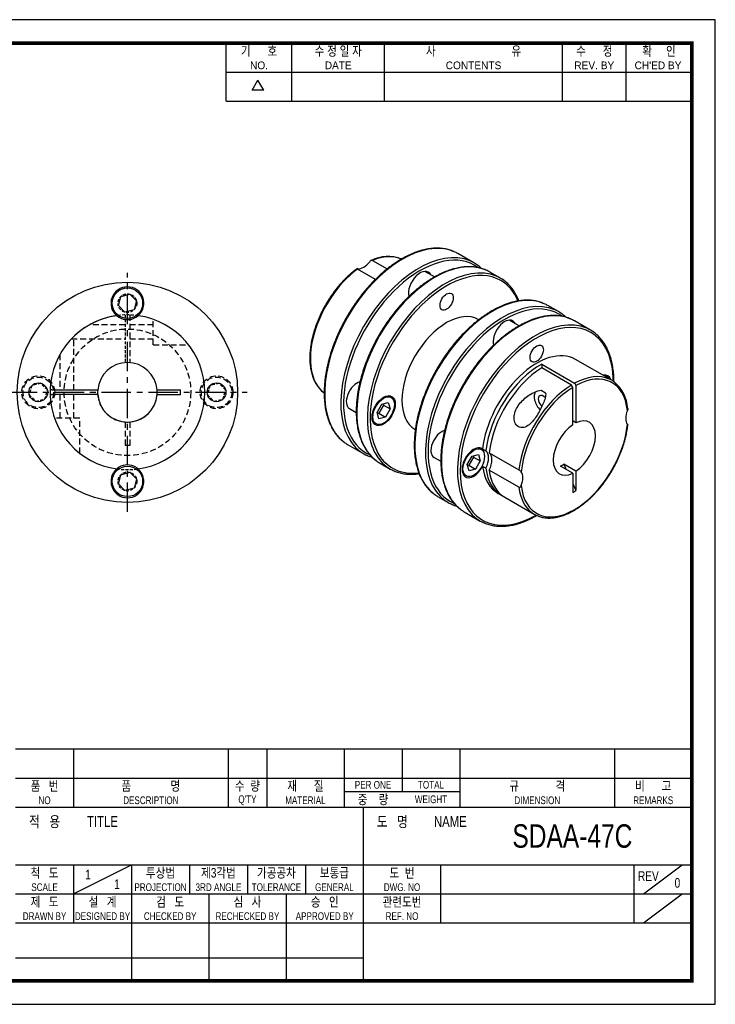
# Model space of a CAD drawing. Header units: millimetres. Extents: x 0 to 297, y 0 to 210.
# Tile 2 of 2: x 149 to 297, y 0 to 210. Entities that reach past the tile are written whole.
import ezdxf
from ezdxf.enums import TextEntityAlignment as Align

# ---------------------------------------------------------------- set-up
doc = ezdxf.new("R2010")
doc.units = ezdxf.units.MM
doc.header["$LTSCALE"] = 5
for name, pattern in [('CENTER', [2, 1.25, -0.25, 0.25, -0.25]), ('DASHED', [0.75, 0.5, -0.25]), ('HIDDEN', [0.375, 0.25, -0.125]), ('HIDDEN2', [0.1875, 0.125, -0.0625])]:
    doc.linetypes.add(name, pattern=pattern)
doc.layers.get('0').update_dxf_attribs({"linetype": 'CONTINUOUS'})
for name, color, linetype in [('BM', 2, 'CONTINUOUS'), ('CT', 1, 'CENTER'), ('D', 7, 'CONTINUOUS'), ('HD', 4, 'DASHED'), ('SDAA-47C_01', 7, 'CONTINUOUS')]:
    doc.layers.add(name, color=color, linetype=linetype)
doc.styles.get("Standard").update_dxf_attribs({"font": 'Gulim.ttf', "width": 0.8, "height": 3})

msp = doc.modelspace()

# ---------------------------------------------------------------- linework, layer by layer
for p, q in [((192.71392, 192.64074), (192.71392, 205)), ((206.72109, 192.64074), (206.72109, 205)), ((226.49591, 192.64074), (226.49591, 205)), ((264.39765, 192.64074), (264.39765, 205)), ((277.99284, 192.64074), (277.99284, 205)), ((192.71392, 198.82037), (291.58802, 198.82037)), ((198.25647, 194.97648), (199.49239, 197.11716)), ((200.72832, 194.97648), (199.49239, 197.11716)), ((200.72832, 194.97648), (198.25647, 194.97648)), ((192.71392, 192.64074), (291.58802, 192.64074)), ((292, 54.43705), (147.8086, 54.43705)), ((160.16787, 54.43705), (160.16787, 42.07779)), ((193.1259, 54.43705), (193.1259, 42.07779)), ((201.36541, 54.43705), (201.36541, 42.07779)), ((217.84443, 54.43705), (217.84443, 42.07779)), ((230.20369, 54.43705), (230.20369, 45.37359)), ((242.56295, 54.43705), (242.56295, 42.07779)), ((275.52098, 54.43705), (275.52098, 42.07779)), ((147.8086, 48.25742), (292, 48.25742)), ((217.84443, 45.37359), (242.56295, 45.37359)), ((147.8086, 42.07779), (292, 42.07779)), ((221.96418, 5), (221.96418, 42.07779)), ((147.8086, 29.71852), (292, 29.71852)), ((160.16787, 23.53889), (172.52713, 29.71852)), ((160.16787, 29.71852), (160.16787, 17.35926)), ((172.52713, 29.71852), (172.52713, 5)), ((184.88639, 29.71852), (184.88639, 23.53889)), ((197.24565, 29.71852), (197.24565, 23.53889)), ((209.60492, 29.71852), (209.60492, 23.53889)), ((238.4432, 29.71852), (238.4432, 17.35926)), ((279.64074, 29.71852), (279.64074, 17.35926)), ((281.70061, 23.53889), (289.94012, 29.71852)), ((147.8086, 23.53889), (221.96418, 23.53889)), ((189.00615, 23.53889), (189.00615, 5)), ((205.48516, 23.53889), (205.48516, 5)), ((221.96418, 23.53889), (292, 23.53889)), ((281.70061, 17.35926), (289.94012, 23.53889)), ((147.8086, 17.35926), (292, 17.35926)), ((147.8086, 9.87984), (221.96418, 9.87984))]:
    msp.add_line(p, q)
msp.add_lwpolyline([(297, 210), (0, 210), (0, 0), (297, 0)], close=True)
msp.add_lwpolyline([(292, 205, 0.8, 0.8, 0), (5, 205, 0.8, 0.8, 0), (5, 5, 0.8, 0.8, 0), (292, 5, 0.8, 0.8, 0)], format="xyseb", close=True)
at = {"layer": 'BM', "linetype": 'Continuous'}
for p, q in [((245.52915, 158.13968), (242.08789, 160.12649)), ((223.93423, 158.67464), (227.05913, 156.87048)), ((224.52693, 154.61381), (220.7138, 156.81532)), ((237.12732, 155.12123), (235.03747, 156.3278)), ((251.186, 154.8737), (248.92326, 156.18009)), ((170.23921, 150.94331), (172.17106, 151.46095)), ((172.17106, 151.46095), (173.58527, 150.04674)), ((169.72157, 149.01146), (170.23921, 150.94331)), ((173.58527, 150.04674), (173.06764, 148.11489)), ((171.13578, 147.59725), (169.72157, 149.01146)), ((173.06764, 148.11489), (171.13578, 147.59725)), ((263.56037, 147.72935), (261.29763, 149.03575)), ((246.55178, 146.00226), (246.46884, 146.05014)), ((255.15854, 144.7109), (253.06869, 145.91747)), ((270.39574, 143.78295), (266.95448, 145.76976)), ((259.98924, 136.52994), (267.01317, 132.47467)), ((259.98924, 136.52994), (259.98924, 135.71344)), ((274.90961, 133.09396), (267.17858, 137.55747)), ((266.30606, 132.06642), (259.98924, 135.71344)), ((273.98861, 133.83935), (273.33909, 134.21435)), ((155.56119, 131.0291), (165.32314, 131.0291)), ((177.98371, 131.0291), (182.99947, 131.0291)), ((182.99947, 130.0291), (182.99947, 131.0291)), ((259.8377, 130.95415), (260.8031, 130.39677)), ((266.5889, 123.60577), (266.5889, 131.57637)), ((267.29601, 131.98462), (267.29601, 124.01402)), ((165.32314, 130.0291), (155.56119, 130.0291)), ((177.98371, 130.0291), (182.99947, 130.0291)), ((225.91779, 127.96811), (227.28382, 128.33413)), ((227.90882, 129.41666), (227.2593, 129.79166)), ((227.28382, 128.33413), (227.64984, 126.96811)), ((219.00196, 127.05349), (220.442, 126.22208)), ((224.91779, 126.23606), (225.91779, 127.96811)), ((225.28382, 124.87003), (224.91779, 126.23606)), ((225.23563, 126.05255), (224.98496, 125.98539)), ((226.23563, 127.7846), (225.23563, 126.05255)), ((225.23563, 126.05255), (226.64984, 125.23606)), ((226.16846, 128.03527), (226.23563, 127.7846)), ((226.23563, 127.7846), (227.64984, 126.96811)), ((227.64984, 126.96811), (226.64984, 125.23606)), ((224.0093, 124.1625), (224.65882, 123.7875)), ((226.64984, 125.23606), (225.28382, 124.87003)), ((267.29601, 124.01402), (266.5889, 124.42227)), ((232.96884, 122.66746), (233.05136, 122.61981)), ((218.58789, 119.4233), (222.02915, 117.43649)), ((247.11855, 118.32592), (246.46903, 118.70092)), ((247.37297, 118.45574), (248.08007, 118.04749)), ((248.78718, 117.63924), (255.104, 113.99222)), ((237.03318, 116.64315), (238.47322, 115.81175)), ((244.12752, 115.14531), (245.12752, 116.87736)), ((245.44536, 116.69386), (244.44536, 114.96181)), ((245.12752, 116.87736), (246.49355, 117.24339)), ((245.37819, 116.94453), (245.44536, 116.69386)), ((245.44536, 116.69386), (246.85958, 115.87736)), ((246.85958, 115.87736), (245.85958, 114.14531)), ((246.49355, 117.24339), (246.85958, 115.87736)), ((170.23921, 112.94331), (172.17106, 113.46095)), ((172.17106, 113.46095), (173.58527, 112.04674)), ((225.42326, 115.4769), (227.686, 114.1705)), ((244.49355, 113.77929), (244.12752, 115.14531)), ((244.44536, 114.96181), (244.19469, 114.89464)), ((244.44536, 114.96181), (245.85958, 114.14531)), ((245.85958, 114.14531), (244.49355, 113.77929)), ((248.08007, 114.32885), (247.37297, 114.7371)), ((255.104, 110.27359), (248.78718, 113.9206)), ((266.5889, 113.26846), (263.98595, 114.77128)), ((264.69305, 115.17953), (265.21201, 114.06341)), ((267.29601, 113.67671), (264.69305, 115.17953)), ((267.29601, 113.67671), (267.29601, 109.58135)), ((169.72157, 111.01146), (170.23921, 112.94331)), ((173.58527, 112.04674), (173.06764, 110.11489)), ((243.21903, 113.07175), (243.86855, 112.69675)), ((266.5889, 113.26846), (266.5889, 109.1731)), ((171.13578, 109.59725), (169.72157, 111.01146)), ((173.06764, 110.11489), (171.13578, 109.59725)), ((266.5889, 111.10213), (267.29601, 109.58135)), ((266.5889, 109.1731), (267.29601, 109.58135)), ((237.79763, 108.33255), (240.06037, 107.02616)), ((250.67858, 108.97864), (251.38569, 108.57039)), ((252.09279, 108.16214), (258.40961, 104.51512)), ((243.45448, 105.06657), (246.89574, 103.07976))]:
    msp.add_line(p, q, dxfattribs=at)
for centre, radius in [((171.65342, 130.5291), 23.5), ((171.65342, 149.5291), 3.25), ((152.65342, 130.5291), 2), ((152.65342, 130.5291), 2), ((190.65342, 130.5291), 2), ((190.65342, 130.5291), 2), ((171.65342, 111.5291), 3.25)]:
    msp.add_circle(centre, radius, dxfattribs=at)
for centre, radius, start, end in [((227.19167, 151.55309), 7.93703, 69.1300789, 116.3000933), ((171.65342, 149.5291), 3.5, 310.5888007, 229.4111993), ((171.65342, 130.5291), 16.5, 97.9327985, 178.2634984), ((171.65342, 149.5291), 3.5, 229.4111993, 239.0307519), ((171.65342, 149.5291), 3.5, 239.0307519, 300.9692481), ((171.65342, 130.5291), 16.5, 277.9327985, 82.0672015), ((266.6716, 131.95088), 0.62532, 3.0931183, 56.8913089), ((270.41937, 126.59625), 7.93675, 3.6966697, 50.9027948), ((171.65342, 130.5291), 6.35, 355.4838464, 4.5161536), ((265.96449, 131.54263), 0.62532, 3.0931182, 56.891309), ((171.65342, 130.5291), 16.5, 181.7365016, 262.0672015), ((171.65342, 130.5291), 6.35, 184.5161536, 355.4838464), ((171.65342, 111.5291), 3.5, 130.5888007, 49.4111993), ((171.65342, 111.5291), 3.5, 120.9692481, 130.5888007), ((171.65342, 111.5291), 3.5, 59.0307519, 120.9692481), ((171.65342, 111.5291), 3.5, 49.4111993, 59.0307519), ((254.22944, 112.33561), 1.87329, 41.6364203, 62.1694587)]:
    msp.add_arc(centre, radius, start, end, dxfattribs=at)
at = {"layer": 'BM', "linetype": 'HIDDEN2'}
for centre, radius, start, end in [((171.65342, 149.5291), 3.5, 229.4111993, 239.0307519), ((171.65342, 149.5291), 3.5, 300.9692481, 310.5888007), ((171.65342, 130.5291), 6.35, 175.4838464, 315), ((171.65342, 130.5291), 6.35, 315, 4.5161536), ((171.65342, 111.5291), 3.5, 120.9692481, 130.5888007), ((171.65342, 111.5291), 3.5, 49.4111993, 59.0307519)]:
    msp.add_arc(centre, radius, start, end, dxfattribs=at)
at = {"layer": 'BM', "linetype": 'ByBlock'}
msp.add_arc((171.65342, 130.5291), 6.35, 4.5161536, 175.4838464, dxfattribs=at)
at = {"layer": 'BM', "linetype": 'Continuous'}
for centre, major_axis, ratio, start_param, end_param in [((230.33789, 139.77489), (-11.75, -20.3516), 0.577350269, 3.204367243, 6.218195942), ((233.77915, 137.78809), (11.75, 20.3516), 0.577350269, 0.066856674, 3.07853147), ((234.06199, 137.62479), (-11.55, -20.00519), 0.577350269, 3.076191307, 6.283185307), ((222.32402, 144.40171), (-8.25, -14.28942), 0.577350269, 3.203697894, 3.788537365), ((230.33789, 139.77489), (-11.75, -20.3516), 0.577350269, 3.141592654, 3.204367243), ((237.17326, 135.82849), (11.75, 20.3516), 0.577350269, 0.06277459, 3.076603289), ((222.04117, 160.07844), (-1.75, -3.03109), 0.577350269, 0.244882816, 1.32591351), ((239.436, 134.5221), (-11.75, -20.3516), 0.577350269, 3.208449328, 6.220124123), ((233.77915, 137.78809), (11.75, 20.3516), 0.577350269, 0, 0.066856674), ((233.77915, 137.78809), (11.75, 20.3516), 0.577350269, 6.221365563, 6.283185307), ((222.32402, 144.40171), (8.25, 14.28942), 0.577350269, 0.923851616, 3.078783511), ((239.71884, 134.3588), (11.55, 20.00519), 0.577350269, 0, 3.554108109), ((234.06199, 153.13822), (-1.75, -3.03109), 0.577350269, 2.761341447, 5.776576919), ((237.17326, 135.82849), (11.75, 20.3516), 0.577350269, 0, 0.06277459), ((239.436, 134.5221), (-11.75, -20.3516), 0.577350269, 3.07977291, 3.208449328), ((239.71884, 134.3588), (11.55, 20.00519), 0.577350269, 5.870604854, 6.283185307), ((249.54763, 128.68415), (11.75, 20.3516), 0.577350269, 0.062917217, 3.07473322), ((251.81037, 127.37775), (-11.75, -20.3516), 0.577350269, 3.206679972, 6.221365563), ((252.09321, 127.21445), (11.55, 20.00519), 0.577350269, 0, 3.207309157), ((249.54763, 128.68415), (11.75, 20.3516), 0.577350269, 0, 0.062917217), ((239.71884, 134.3588), (-6.75, -11.69134), 0.577350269, 3.141592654, 6.283185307), ((255.20448, 125.41816), (11.75, 20.3516), 0.577350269, 0.06277459, 3.076603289), ((258.64574, 123.43135), (-11.75, -20.3516), 0.577350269, 3.208449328, 6.220124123), ((251.81037, 127.37775), (-11.75, -20.3516), 0.577350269, 3.07853147, 3.206679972), ((252.09321, 127.21445), (11.55, 20.00519), 0.577350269, 6.217981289, 6.283185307), ((258.92858, 123.26805), (11.55, 20.00519), 0.577350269, 0, 3.917759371), ((252.09321, 142.72789), (1.75, 3.03109), 0.577350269, 0, 2.634984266), ((252.09321, 142.72789), (1.75, 3.03109), 0.577350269, 5.9029341, 6.283185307), ((255.20448, 125.41816), (11.75, 20.3516), 0.577350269, 0, 0.06277459), ((258.64574, 123.43135), (-11.75, -20.3516), 0.577350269, 3.07977291, 3.208449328), ((258.92858, 123.26805), (11.55, 20.00519), 0.577350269, 5.507018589, 6.283185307), ((258.92858, 123.26805), (-8.25, -14.28942), 0.577350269, 3.141592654, 5.359333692), ((259.63569, 122.85981), (8.25, 14.28942), 0.577350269, 0.755090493, 2.217741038), ((260.34279, 122.45156), (8.25, 14.28942), 0.577350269, 0.815705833, 2.217741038), ((266.94246, 118.64124), (-8.05, -13.94301), 0.577350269, 2.468293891, 3.895929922), ((220.62696, 129.86807), (-1.625, -2.81458), 0.577350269, 3.651842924, 6.283185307), ((266.65961, 118.80454), (-8.25, -14.28942), 0.577350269, 3.204676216, 3.896683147), ((272.36361, 131.02477), (1.75, 3.03109), 0.577350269, 5.779285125, 6.78708549), ((272.36361, 131.02477), (1.625, 2.81458), 0.577350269, 0, 0.339059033), ((272.36361, 131.02477), (1.625, 2.81458), 0.577350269, 5.944126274, 6.283185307), ((266.65961, 118.80454), (-8.25, -14.28942), 0.577350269, 3.079946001, 3.204676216), ((266.65961, 118.80454), (-8.25, -14.28942), 0.577350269, 3.957298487, 5.359333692), ((266.94246, 118.64124), (8.05, 13.94301), 0.577350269, 0.816459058, 2.244095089), ((260.3204, 128.50037), (1.375, -2.38157), 0.577350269, 3.354561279, 5.154652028), ((260.3204, 128.50037), (-0.75, 1.29904), 0.577350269, 0, 2.075280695), ((260.3204, 128.50037), (-0.75, 1.29904), 0.577350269, 5.105016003, 6.283185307), ((280.37748, 126.39796), (-1.75, -3.03109), 0.577350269, 4.957271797, 6.038302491), ((266.94246, 118.64124), (-3.175, -5.49926), 0.577350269, 0.864219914, 3.848169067), ((238.65818, 119.45774), (-1.625, -2.81458), 0.577350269, 3.651979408, 6.283185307), ((266.94246, 118.64124), (8.05, 13.94301), 0.577350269, 2.468293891, 5.385687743), ((266.94246, 118.64124), (3.175, 5.49926), 0.577350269, 0.864219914, 3.848169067), ((230.33789, 139.77489), (-11.75, -20.3516), 0.577350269, 6.218195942, 6.283185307), ((233.77915, 137.78809), (11.75, 20.3516), 0.577350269, 3.07853147, 3.206679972), ((234.06199, 137.62479), (-11.55, -20.00519), 0.577350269, 0, 0.066107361), ((245.49355, 115.51134), (-1.75, -3.03109), 0.577350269, 3.064602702, 7.930971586), ((246.20066, 115.10309), (1.75, 3.03109), 0.577350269, 4.789378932, 6.206195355), ((246.90776, 114.69484), (1.75, 3.03109), 0.577350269, 4.789378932, 6.206195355), ((237.17326, 135.82849), (11.75, 20.3516), 0.577350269, 3.076603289, 3.141592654), ((239.436, 134.5221), (-11.75, -20.3516), 0.577350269, 6.220124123, 6.283185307), ((239.436, 134.5221), (-11.75, -20.3516), 0.577350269, 0, 0.065087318), ((258.92858, 123.26805), (8.25, 14.28942), 0.577350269, 2.494647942, 3.141592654), ((259.63569, 122.85981), (8.25, 14.28942), 0.577350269, 2.494647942, 3.184460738), ((260.34279, 122.45156), (8.25, 14.28942), 0.577350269, 2.494647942, 3.141592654), ((253.50743, 110.88452), (1.75, 3.03109), 0.577350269, 4.957271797, 6.038302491), ((261.05437, 122.04073), (2.81592, -7.31643), 0.656786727, 0.024242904, 0.181886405), ((266.65961, 118.80454), (8.25, 14.28942), 0.577350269, 2.494647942, 3.074690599), ((249.54763, 128.68415), (11.75, 20.3516), 0.577350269, 3.07473322, 3.141592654), ((251.81037, 127.37775), (-11.75, -20.3516), 0.577350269, 6.221365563, 6.283185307), ((251.81037, 127.37775), (-11.75, -20.3516), 0.577350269, 0, 0.066856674), ((255.20448, 125.41816), (11.75, 20.3516), 0.577350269, 3.076603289, 3.141592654), ((258.64574, 123.43135), (-11.75, -20.3516), 0.577350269, 6.220124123, 6.283185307), ((258.64574, 123.43135), (-11.75, -20.3516), 0.577350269, 0, 0.065087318), ((266.65961, 118.80454), (8.25, 14.28942), 0.577350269, 3.074690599, 3.203253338)]:
    msp.add_ellipse(centre, major_axis=major_axis, ratio=ratio, start_param=start_param, end_param=end_param, dxfattribs=at)
for centre, major_axis in [((239.71884, 149.87223), (1, 1.73205)), ((239.71884, 149.87223), (-1, -1.73205)), ((258.92858, 138.78149), (1, 1.73205)), ((258.92858, 138.78149), (-1, -1.73205)), ((226.28382, 126.60208), (1.75, 3.03109)), ((226.28382, 126.60208), (-1.625, -2.81458)), ((245.49355, 115.51134), (-1.625, -2.81458))]:
    msp.add_ellipse(centre, major_axis=major_axis, ratio=0.577350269, dxfattribs=at)
for points, knots in [([(241.30111, 160.52346), (241.28067, 160.53317), (241.11348, 160.6124), (240.75234, 160.74816), (240.2517, 160.91189), (239.72982, 161.0446), (239.19617, 161.14669), (238.6491, 161.21781), (238.08999, 161.25785), (237.51946, 161.26668), (236.93839, 161.24425), (236.34761, 161.19052), (235.74804, 161.10555), (235.14058, 160.98945), (234.52617, 160.84237), (233.90576, 160.66454), (233.28028, 160.45624), (232.65068, 160.2178), (232.01792, 159.94959), (231.38292, 159.65206), (230.74662, 159.32566), (230.10996, 158.9709), (229.47384, 158.58836), (228.8392, 158.1786), (228.20692, 157.74226), (227.57792, 157.27998), (226.95307, 156.79247), (226.33326, 156.28045), (225.71935, 155.74466), (225.11223, 155.1859), (224.51273, 154.60498), (223.92171, 154.00275), (223.34, 153.38008), (222.76841, 152.73787), (222.20776, 152.07705), (221.65884, 151.39857), (221.12243, 150.70345), (220.59922, 149.99251), (220.0903, 149.2674), (219.59501, 148.52688), (219.11928, 147.78049), (218.72697, 147.13395), (218.52002, 146.77849), (218.44148, 146.64329)], [0, 0, 0, 0, 0.002925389, 0.027829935, 0.052751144, 0.077698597, 0.10268005, 0.127701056, 0.15276482, 0.177872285, 0.203022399, 0.2282125, 0.253438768, 0.278696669, 0.303981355, 0.329287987, 0.354611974, 0.379949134, 0.405295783, 0.430648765, 0.456005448, 0.481363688, 0.506721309, 0.53207711, 0.557430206, 0.582779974, 0.608126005, 0.633468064, 0.658806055, 0.684139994, 0.709469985, 0.734796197, 0.760118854, 0.785438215, 0.810754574, 0.836068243, 0.861379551, 0.88668884, 0.911996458, 0.93730276, 0.962608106, 0.987912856, 1, 1, 1, 1]), ([(223.93423, 158.67464), (223.88712, 158.70184), (223.82948, 158.70887), (223.71166, 158.68915), (223.65257, 158.66326), (223.48771, 158.56134), (223.39403, 158.46414), (223.31469, 158.36336)], [0, 0, 0, 0, 0.25, 0.25, 0.5, 0.5, 1, 1, 1, 1]), ([(247.10711, 156.95348), (247.10127, 156.95906), (246.9667, 157.08713), (246.69768, 157.32532), (246.40739, 157.56199), (246.26359, 157.66038), (246.256, 157.66556)], [0.94776929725, 0.94776929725, 0.94776929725, 0.94776929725, 0.94890355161, 0.97387565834, 0.99881223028, 1, 1, 1, 1]), ([(220.60663, 156.9005), (220.46284, 156.79545), (220.17742, 156.58607), (219.68881, 156.19521), (219.17432, 155.75733), (218.66261, 155.29249), (218.15958, 154.80639), (217.66493, 154.29876), (217.17999, 153.771), (216.70563, 153.2241), (216.24282, 152.65922), (215.79248, 152.07751), (215.35552, 151.48016), (214.9328, 150.86838), (214.52519, 150.24343), (214.13349, 149.60657), (213.75851, 148.9591), (213.401, 148.30233), (213.06169, 147.6376), (212.74129, 146.96626), (212.44043, 146.28966), (212.15975, 145.60918), (211.89982, 144.92618), (211.66119, 144.24204), (211.44436, 143.55813), (211.2498, 142.87585), (211.07792, 142.19655), (210.92911, 141.52159), (210.8037, 140.85235), (210.702, 140.19016), (210.62425, 139.53635), (210.57067, 138.89224), (210.54143, 138.25915), (210.53665, 137.63834), (210.55643, 137.03111), (210.60078, 136.43871), (210.6697, 135.8624), (210.76313, 135.30341), (210.88092, 134.76297), (211.0229, 134.24228), (211.18879, 133.74252), (211.37827, 133.26484), (211.5909, 132.81035), (211.82617, 132.38013), (212.08354, 131.9751), (212.36215, 131.59647), (212.662, 131.24395), (212.97955, 130.92235), (213.28288, 130.65372), (213.46606, 130.51971), (213.55039, 130.4585)], [0, 0, 0, 0, 0.015710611, 0.036871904, 0.058027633, 0.079177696, 0.100322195, 0.121461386, 0.142595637, 0.163725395, 0.184851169, 0.205973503, 0.227092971, 0.248210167, 0.269325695, 0.290440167, 0.311554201, 0.33266842, 0.35378325, 0.374899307, 0.396017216, 0.417137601, 0.438261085, 0.459388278, 0.48051978, 0.501656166, 0.522797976, 0.543945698, 0.565099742, 0.586260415, 0.607427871, 0.628602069, 0.649782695, 0.670969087, 0.692160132, 0.713354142, 0.734548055, 0.755738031, 0.776919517, 0.798086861, 0.819233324, 0.840351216, 0.861432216, 0.88246793, 0.90345068, 0.924374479, 0.945236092, 0.966035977, 0.986778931, 1, 1, 1, 1]), ([(220.76766, 156.89283), (220.6879, 156.90205), (220.62635, 156.90945), (220.59728, 156.89925), (220.59878, 156.8919), (220.63347, 156.86357), (220.66676, 156.84248), (220.7138, 156.81532)], [0, 0, 0, 0, 0.5, 0.5, 0.75, 0.75, 1, 1, 1, 1]), ([(248.13648, 156.57706), (248.11604, 156.58677), (247.94885, 156.666), (247.5877, 156.80176), (247.08707, 156.96549), (246.56519, 157.0982), (246.03154, 157.20029), (245.48447, 157.27141), (244.92536, 157.31145), (244.35483, 157.32028), (243.77375, 157.29785), (243.18298, 157.24412), (242.5834, 157.15915), (241.97595, 157.04305), (241.36154, 156.89597), (240.74112, 156.71814), (240.11564, 156.50984), (239.48605, 156.2714), (238.85329, 156.00319), (238.21829, 155.70566), (237.58199, 155.37926), (236.94532, 155.0245), (236.30921, 154.64196), (235.67456, 154.2322), (235.04229, 153.79586), (234.41328, 153.33358), (233.78843, 152.84607), (233.16862, 152.33405), (232.55472, 151.79826), (231.94759, 151.2395), (231.3481, 150.65858), (230.75708, 150.05635), (230.17536, 149.43368), (229.60378, 148.79147), (229.04313, 148.13065), (228.4942, 147.45217), (227.9578, 146.75705), (227.43458, 146.04611), (226.92567, 145.321), (226.43038, 144.58048), (225.95464, 143.83409), (225.56233, 143.18755), (225.35538, 142.83209), (225.27685, 142.69689)], [0, 0, 0, 0, 0.002925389, 0.027829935, 0.052751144, 0.077698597, 0.10268005, 0.127701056, 0.15276482, 0.177872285, 0.203022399, 0.2282125, 0.253438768, 0.278696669, 0.303981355, 0.329287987, 0.354611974, 0.379949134, 0.405295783, 0.430648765, 0.456005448, 0.481363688, 0.506721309, 0.53207711, 0.557430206, 0.582779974, 0.608126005, 0.633468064, 0.658806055, 0.684139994, 0.709469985, 0.734796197, 0.760118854, 0.785438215, 0.810754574, 0.836068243, 0.861379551, 0.88668884, 0.911996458, 0.93730276, 0.962608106, 0.987912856, 1, 1, 1, 1]), ([(255.13553, 150.03736), (255.07876, 150.18252), (254.94277, 150.51178), (254.71112, 151.00861), (254.43748, 151.52325), (254.14183, 152.01299), (253.8247, 152.47703), (253.48657, 152.91484), (253.12829, 153.32515), (252.74941, 153.70971), (252.35453, 154.05933), (252.06424, 154.29601), (251.92044, 154.39439), (251.91285, 154.39958)], [0.7535241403, 0.7535241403, 0.7535241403, 0.7535241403, 0.7729154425, 0.7981720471, 0.8233964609, 0.8485839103, 0.8737303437, 0.8988328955, 0.9238903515, 0.9489035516, 0.9738756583, 0.9988122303, 1, 1, 1, 1]), ([(260.50796, 149.43154), (260.39948, 149.47994), (260.15772, 149.58693), (259.71116, 149.74389), (259.20136, 149.89153), (258.67306, 150.00903), (258.13269, 150.09554), (257.57945, 150.15108), (257.01451, 150.17545), (256.43857, 150.16858), (255.85251, 150.13042), (255.2572, 150.06099), (254.65355, 149.96037), (254.04249, 149.82868), (253.42494, 149.66613), (252.80187, 149.47295), (252.1742, 149.24946), (251.5429, 148.99602), (250.90889, 148.71302), (250.27313, 148.40093), (249.63653, 148.06022), (249.00003, 147.69143), (248.36454, 147.29514), (247.73097, 146.87195), (247.10023, 146.4225), (246.4732, 145.94746), (245.85077, 145.44754), (245.23382, 144.92348), (244.62321, 144.37605), (244.01981, 143.80606), (243.42447, 143.21432), (242.83802, 142.60171), (242.26129, 141.96911), (241.6951, 141.31744), (241.14024, 140.64763), (240.5975, 139.96066), (240.06765, 139.2575), (239.55144, 138.53918), (239.0496, 137.80672), (238.56285, 137.06117), (238.09188, 136.3036), (237.63735, 135.53509), (237.19993, 134.75676), (236.78024, 133.9697), (236.37888, 133.17505), (235.99642, 132.37395), (235.63342, 131.56753), (235.29041, 130.75694), (234.96788, 129.94335), (234.66629, 129.12791), (234.3861, 128.31178), (234.12771, 127.49612), (233.89151, 126.6821), (233.67785, 125.87086), (233.48705, 125.06357), (233.31941, 124.26137), (233.17519, 123.4654), (233.05462, 122.67679), (232.95791, 121.89666), (232.88521, 121.12613), (232.83668, 120.3663), (232.81241, 119.61824), (232.81248, 118.88305), (232.83694, 118.16177), (232.8858, 117.45547), (232.95902, 116.76517), (233.05654, 116.09191), (233.17827, 115.43669), (233.32406, 114.80051), (233.49374, 114.18434), (233.68706, 113.58913), (233.90376, 113.01581), (234.1435, 112.4653), (234.40591, 111.93845), (234.69057, 111.43611), (234.99696, 110.95907), (235.32464, 110.50797), (235.67279, 110.08389), (236.04175, 109.68589), (236.42734, 109.32027), (236.76152, 109.03507), (236.95029, 108.8985), (237.01536, 108.85163)], [0, 0, 0, 0, 0.007679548, 0.020152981, 0.032637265, 0.045136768, 0.057654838, 0.070193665, 0.082754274, 0.095336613, 0.107939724, 0.120561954, 0.133201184, 0.145855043, 0.158521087, 0.171196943, 0.183880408, 0.196569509, 0.209262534, 0.221958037, 0.234654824, 0.24735181, 0.260048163, 0.272743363, 0.285437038, 0.298128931, 0.310818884, 0.323506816, 0.33619271, 0.348876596, 0.361558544, 0.374238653, 0.386917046, 0.39959386, 0.412269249, 0.424943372, 0.437616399, 0.450288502, 0.462959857, 0.475630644, 0.488301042, 0.500971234, 0.513641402, 0.526311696, 0.538982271, 0.551653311, 0.564325, 0.57699752, 0.589671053, 0.602345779, 0.615021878, 0.62769952, 0.640378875, 0.6530601, 0.66574334, 0.678428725, 0.69111636, 0.703806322, 0.716498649, 0.729193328, 0.741890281, 0.754589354, 0.767290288, 0.779992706, 0.792696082, 0.80539955, 0.818102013, 0.830802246, 0.843498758, 0.856189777, 0.86887326, 0.881546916, 0.894208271, 0.906854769, 0.919483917, 0.932093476, 0.94468168, 0.957247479, 0.969790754, 0.982312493, 0.994814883, 1, 1, 1, 1]), ([(265.13271, 146.54825), (265.0648, 146.61305), (264.86514, 146.79762), (264.58253, 147.03796), (264.38055, 147.18377), (264.29948, 147.24198)], [0.97444290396, 0.97444290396, 0.97444290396, 0.97444290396, 0.98104260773, 0.99354558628, 1, 1, 1, 1]), ([(218.44148, 146.64329), (218.35565, 146.49362), (218.14483, 146.12508), (217.77487, 145.44897), (217.36716, 144.66327), (216.97446, 143.86382), (216.60192, 143.06028), (216.24884, 142.25152), (215.91607, 141.43931), (215.604, 140.62463), (215.31311, 139.8087), (215.04382, 138.99266), (214.79653, 138.17768), (214.57161, 137.36492), (214.3694, 136.55552), (214.1902, 135.75064), (214.03429, 134.95143), (213.90193, 134.15901), (213.79331, 133.37452), (213.70864, 132.59908), (213.64807, 131.83379), (213.61171, 131.07973), (213.59967, 130.33801), (213.61199, 129.60967), (213.6487, 128.89578), (213.7098, 128.19739), (213.79524, 127.51552), (213.90494, 126.8512), (214.03878, 126.20542), (214.19659, 125.57917), (214.37817, 124.97341), (214.58328, 124.38909), (214.8116, 123.82711), (215.06278, 123.28838), (215.33642, 122.77374), (215.63205, 122.28402), (215.94923, 121.8199), (216.28718, 121.38235), (216.64617, 120.97109), (217.0224, 120.59011), (217.42214, 120.23163), (217.67657, 120.03647), (217.82494, 119.92371)], [0, 0, 0, 0, 0.01335722, 0.038698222, 0.064040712, 0.089383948, 0.114728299, 0.14007413, 0.165421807, 0.190771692, 0.216124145, 0.241479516, 0.266838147, 0.292200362, 0.317566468, 0.34293674, 0.368311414, 0.393690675, 0.419074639, 0.444463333, 0.469856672, 0.495254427, 0.520656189, 0.54606133, 0.571468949, 0.596877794, 0.622285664, 0.647690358, 0.673089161, 0.698478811, 0.723855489, 0.749214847, 0.774552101, 0.799862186, 0.825140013, 0.850380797, 0.875580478, 0.900736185, 0.925846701, 0.950912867, 0.975937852, 1, 1, 1, 1]), ([(266.1677, 146.16673), (266.14726, 146.17644), (265.98007, 146.25567), (265.61892, 146.39143), (265.11829, 146.55515), (264.59641, 146.68787), (264.06276, 146.78996), (263.51569, 146.86108), (262.95658, 146.90112), (262.38605, 146.90995), (261.80498, 146.88751), (261.2142, 146.83379), (260.61463, 146.74882), (260.00717, 146.63272), (259.39276, 146.48564), (258.77234, 146.30781), (258.14687, 146.09951), (257.51727, 145.86107), (256.88451, 145.59286), (256.24951, 145.29533), (255.61321, 144.96892), (254.97655, 144.61417), (254.34043, 144.23162), (253.70579, 143.82187), (253.07351, 143.38552), (252.44451, 142.92325), (251.81966, 142.43574), (251.19984, 141.92371), (250.58594, 141.38793), (249.97882, 140.82917), (249.37932, 140.24825), (248.7883, 139.64601), (248.20659, 139.02334), (247.635, 138.38114), (247.07435, 137.72032), (246.52542, 137.04184), (245.98902, 136.34672), (245.4658, 135.63578), (244.95689, 134.91067), (244.4616, 134.17015), (243.98587, 133.42376), (243.59356, 132.77722), (243.38661, 132.42176), (243.30807, 132.28656)], [0, 0, 0, 0, 0.002925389, 0.027829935, 0.052751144, 0.077698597, 0.10268005, 0.127701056, 0.15276482, 0.177872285, 0.203022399, 0.2282125, 0.253438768, 0.278696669, 0.303981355, 0.329287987, 0.354611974, 0.379949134, 0.405295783, 0.430648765, 0.456005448, 0.481363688, 0.506721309, 0.53207711, 0.557430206, 0.582779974, 0.608126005, 0.633468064, 0.658806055, 0.684139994, 0.709469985, 0.734796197, 0.760118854, 0.785438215, 0.810754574, 0.836068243, 0.861379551, 0.88668884, 0.911996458, 0.93730276, 0.962608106, 0.987912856, 1, 1, 1, 1]), ([(275.37971, 132.76846), (275.37984, 132.801), (275.3804, 133.07883), (275.37164, 133.59658), (275.33493, 134.31046), (275.27383, 135.00886), (275.18839, 135.69073), (275.07869, 136.35505), (274.94485, 137.00083), (274.78704, 137.62708), (274.60546, 138.23284), (274.40035, 138.81716), (274.17204, 139.37914), (273.92085, 139.91787), (273.64721, 140.4325), (273.35157, 140.92225), (273.03444, 141.38629), (272.6963, 141.8241), (272.33802, 142.2344), (271.95914, 142.61896), (271.56427, 142.96858), (271.27398, 143.20526), (271.13018, 143.30364), (271.12259, 143.30883)], [0.5161976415, 0.5161976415, 0.5161976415, 0.5161976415, 0.5195560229, 0.5449074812, 0.5702614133, 0.5956165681, 0.620970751, 0.6463217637, 0.671666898, 0.697002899, 0.7223259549, 0.7476317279, 0.7729154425, 0.7981720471, 0.8233964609, 0.8485839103, 0.8737303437, 0.8988328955, 0.9238903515, 0.9489035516, 0.9738756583, 0.9988122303, 1, 1, 1, 1]), ([(225.27685, 142.69689), (225.19102, 142.54722), (224.98019, 142.17868), (224.61024, 141.50257), (224.20253, 140.71687), (223.80983, 139.91742), (223.43729, 139.11388), (223.08421, 138.30512), (222.75144, 137.49291), (222.43937, 136.67823), (222.14848, 135.8623), (221.87919, 135.04626), (221.6319, 134.23128), (221.40698, 133.41852), (221.20476, 132.60912), (221.02556, 131.80424), (220.86966, 131.00503), (220.73729, 130.21261), (220.62868, 129.42812), (220.54401, 128.65268), (220.48344, 127.88739), (220.44708, 127.13333), (220.43503, 126.39161), (220.44735, 125.66327), (220.48407, 124.94938), (220.54517, 124.25099), (220.63061, 123.56912), (220.7403, 122.9048), (220.87414, 122.25902), (221.03196, 121.63277), (221.21354, 121.02701), (221.41864, 120.44269), (221.64696, 119.88071), (221.89814, 119.34198), (222.17179, 118.82734), (222.46742, 118.33762), (222.7846, 117.8735), (223.12255, 117.43595), (223.48154, 117.02469), (223.85777, 116.64371), (224.25751, 116.28523), (224.51193, 116.09007), (224.66031, 115.97731)], [0, 0, 0, 0, 0.01335722, 0.038698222, 0.064040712, 0.089383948, 0.114728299, 0.14007413, 0.165421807, 0.190771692, 0.216124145, 0.241479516, 0.266838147, 0.292200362, 0.317566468, 0.34293674, 0.368311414, 0.393690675, 0.419074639, 0.444463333, 0.469856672, 0.495254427, 0.520656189, 0.54606133, 0.571468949, 0.596877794, 0.622285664, 0.647690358, 0.673089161, 0.698478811, 0.723855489, 0.749214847, 0.774552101, 0.799862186, 0.825140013, 0.850380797, 0.875580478, 0.900736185, 0.925846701, 0.950912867, 0.975937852, 1, 1, 1, 1]), ([(243.30807, 132.28656), (243.22224, 132.13689), (243.01142, 131.76835), (242.64146, 131.09224), (242.23375, 130.30654), (241.84105, 129.50709), (241.46851, 128.70355), (241.11543, 127.89479), (240.78266, 127.08258), (240.47059, 126.2679), (240.1797, 125.45197), (239.91041, 124.63593), (239.66312, 123.82095), (239.4382, 123.00818), (239.23599, 122.19879), (239.05679, 121.39391), (238.90088, 120.5947), (238.76851, 119.80228), (238.6599, 119.01779), (238.57523, 118.24235), (238.51466, 117.47705), (238.4783, 116.723), (238.46626, 115.98127), (238.47858, 115.25294), (238.51529, 114.53905), (238.57639, 113.84066), (238.66183, 113.15879), (238.77153, 112.49447), (238.90536, 111.84869), (239.06318, 111.22244), (239.24476, 110.61668), (239.44986, 110.03235), (239.67818, 109.47038), (239.92936, 108.93165), (240.20301, 108.41701), (240.49864, 107.92728), (240.81582, 107.46317), (241.15377, 107.02562), (241.51276, 106.61435), (241.88899, 106.23338), (242.28873, 105.8749), (242.54316, 105.67974), (242.69153, 105.56697)], [0, 0, 0, 0, 0.01335722, 0.038698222, 0.064040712, 0.089383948, 0.114728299, 0.14007413, 0.165421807, 0.190771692, 0.216124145, 0.241479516, 0.266838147, 0.292200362, 0.317566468, 0.34293674, 0.368311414, 0.393690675, 0.419074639, 0.444463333, 0.469856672, 0.495254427, 0.520656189, 0.54606133, 0.571468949, 0.596877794, 0.622285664, 0.647690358, 0.673089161, 0.698478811, 0.723855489, 0.749214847, 0.774552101, 0.799862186, 0.825140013, 0.850380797, 0.875580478, 0.900736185, 0.925846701, 0.950912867, 0.975937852, 1, 1, 1, 1]), ([(260.8031, 130.39677), (260.87723, 130.04884), (260.8015, 129.67484), (260.60136, 128.91176), (260.4632, 128.52648), (259.98323, 127.34903), (259.57775, 126.53806), (258.59569, 124.96412), (257.99985, 124.17175), (256.93353, 123.34192), (256.54612, 123.12738), (255.74648, 122.94763), (255.34942, 122.99226), (254.68058, 123.3726), (254.41415, 123.71163), (254.11409, 124.51385), (254.0729, 124.97849), (254.21593, 126.34953), (254.63884, 127.22302), (255.76957, 128.72875), (256.46843, 129.3617), (257.6467, 130.14607), (258.05972, 130.37791), (258.92291, 130.75781), (259.37441, 130.91735), (259.8377, 130.95415)], [0, 0, 0, 0, 0.0625, 0.0625, 0.125, 0.125, 0.25, 0.25, 0.375, 0.375, 0.4375, 0.4375, 0.5, 0.5, 0.5625, 0.5625, 0.625, 0.625, 0.75, 0.75, 0.875, 0.875, 0.9375, 0.9375, 1, 1, 1, 1]), ([(278.34077, 127.10897), (278.34414, 127.08033), (278.34515, 127.05086), (278.34037, 126.89215), (278.30303, 126.76241), (278.25542, 126.64331)], [0.385546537, 0.385546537, 0.385546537, 0.385546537, 0.5, 0.5, 1, 1, 1, 1]), ([(258.95998, 104.23793), (259.08551, 104.1836), (259.31839, 104.0841), (259.7311, 103.95083), (260.16875, 103.84253), (260.62312, 103.76455), (261.08915, 103.71773), (261.5671, 103.70209), (262.05569, 103.7178), (262.55401, 103.76488), (263.06095, 103.8433), (263.57539, 103.95295), (264.0962, 104.09359), (264.62222, 104.26492), (265.15229, 104.46655), (265.68525, 104.69799), (266.21997, 104.95872), (266.75531, 105.24813), (267.29015, 105.56556), (267.82341, 105.91028), (268.35398, 106.28154), (268.88082, 106.67852), (269.40286, 107.10038), (269.91908, 107.54621), (270.42844, 108.01507), (270.92993, 108.50599), (271.42255, 109.01795), (271.90534, 109.54988), (272.37732, 110.10068), (272.83755, 110.66924), (273.28512, 111.25437), (273.71913, 111.85489), (274.13871, 112.46957), (274.54301, 113.09716), (274.93122, 113.73639), (275.30256, 114.38594), (275.65626, 115.04451), (275.99161, 115.71076), (276.30792, 116.38333), (276.60454, 117.06087), (276.88086, 117.742), (277.1363, 118.42536), (277.37034, 119.10957), (277.58247, 119.79322), (277.77228, 120.47508), (277.9392, 121.15325), (278.08338, 121.82828), (278.2026, 122.49174), (278.29128, 123.08593), (278.32635, 123.41598), (278.34213, 123.56687)], [0, 0, 0, 0, 0.017332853, 0.037979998, 0.05865998, 0.079385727, 0.100166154, 0.121005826, 0.141905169, 0.16286112, 0.183868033, 0.204918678, 0.226005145, 0.247119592, 0.268254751, 0.289404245, 0.310562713, 0.331725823, 0.35288981, 0.374051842, 0.395210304, 0.416364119, 0.437512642, 0.458655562, 0.479792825, 0.500924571, 0.522051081, 0.543172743, 0.564290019, 0.585403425, 0.606513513, 0.627620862, 0.648726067, 0.669829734, 0.690932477, 0.712034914, 0.733137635, 0.754241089, 0.775345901, 0.796452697, 0.817562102, 0.838674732, 0.8597912, 0.880912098, 0.902037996, 0.923169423, 0.944306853, 0.965450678, 0.986601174, 1, 1, 1, 1]), ([(278.25542, 123.70225), (278.30329, 123.63779), (278.34047, 123.58819), (278.3445, 123.56678), (278.3446, 123.56567), (278.34455, 123.56468)], [0, 0, 0, 0, 0.5, 0.5, 0.5302703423, 0.5302703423, 0.5302703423, 0.5302703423]), ([(222.84538, 117.02566), (222.85505, 117.02109), (223.01347, 116.94627), (223.35724, 116.81787), (223.68322, 116.71071), (223.84546, 116.66309)], [0, 0, 0, 0, 0.00138490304, 0.02632792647, 0.05015534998, 0.05015534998, 0.05015534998, 0.05015534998]), ([(228.50223, 113.75967), (228.51191, 113.7551), (228.67033, 113.68029), (229.02185, 113.54898), (229.52211, 113.38507), (230.0441, 113.2524), (230.57772, 113.1503), (231.12479, 113.07918), (231.6839, 113.03914), (232.25443, 113.03031), (232.83551, 113.05275), (233.36818, 113.10119), (233.70809, 113.14684), (233.84941, 113.16832)], [0, 0, 0, 0, 0.001384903, 0.0263279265, 0.0512876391, 0.0762736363, 0.101293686, 0.126353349, 0.1514558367, 0.1766020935, 0.2017910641, 0.2270200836, 0.2448421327, 0.2448421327, 0.2448421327, 0.2448421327]), ([(255.104, 110.27359), (255.15112, 110.24638), (255.20713, 110.24029), (255.31776, 110.26416), (255.37123, 110.2933), (255.51262, 110.40877), (255.58188, 110.52007), (255.62949, 110.63917)], [0, 0, 0, 0, 0.25, 0.25, 0.5, 0.5, 1, 1, 1, 1]), ([(240.90106, 106.60834), (240.99101, 106.56836), (241.21757, 106.46834), (241.55095, 106.35174), (241.79564, 106.27664), (241.87045, 106.25474)], [0, 0, 0, 0, 0.00636371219, 0.01883773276, 0.02431237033, 0.02431237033, 0.02431237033, 0.02431237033]), ([(247.71197, 102.66893), (247.72164, 102.66436), (247.88006, 102.58954), (248.23159, 102.45824), (248.73185, 102.29432), (249.25383, 102.16166), (249.78745, 102.05955), (250.33453, 101.98844), (250.89363, 101.9484), (251.46417, 101.93956), (252.04524, 101.962), (252.63602, 102.01573), (253.23559, 102.10069), (253.84305, 102.2168), (254.45746, 102.36388), (255.07787, 102.5417), (255.70335, 102.75001), (256.33295, 102.98845), (256.96571, 103.25665), (257.60071, 103.55419), (258.23701, 103.88059), (258.67905, 104.1269), (258.90878, 104.2604), (258.92637, 104.27065)], [0, 0, 0, 0, 0.001384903, 0.0263279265, 0.0512876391, 0.0762736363, 0.101293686, 0.126353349, 0.1514558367, 0.1766020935, 0.2017910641, 0.2270200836, 0.2522853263, 0.2775822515, 0.3029060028, 0.3282517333, 0.3536148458, 0.3789911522, 0.4043769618, 0.4297691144, 0.4551649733, 0.4805623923, 0.4826688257, 0.4826688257, 0.4826688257, 0.4826688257])]:
    msp.add_open_spline(points, degree=3, knots=knots, dxfattribs=at)
at = {"layer": 'CT'}
for p, q in [((171.65342, 105.0291), (171.65342, 156.0291)), ((146.15342, 130.5291), (197.15342, 130.5291))]:
    msp.add_line(p, q, dxfattribs=at)
at = {"layer": 'HD', "linetype": 'HIDDEN2'}
for p, q in [((171.15342, 147.02152), (171.15342, 136.85938)), ((153.17106, 132.46095), (151.23921, 131.94331)), ((154.58527, 131.04674), (153.17106, 132.46095)), ((191.17106, 132.46095), (189.23921, 131.94331)), ((192.58527, 131.04674), (191.17106, 132.46095)), ((151.23921, 131.94331), (150.72157, 130.01146)), ((154.06764, 129.11489), (154.58527, 131.04674)), ((189.23921, 131.94331), (188.72157, 130.01146)), ((192.06764, 129.11489), (192.58527, 131.04674)), ((150.72157, 130.01146), (152.13578, 128.59725)), ((152.13578, 128.59725), (154.06764, 129.11489)), ((188.72157, 130.01146), (190.13578, 128.59725)), ((190.13578, 128.59725), (192.06764, 129.11489))]:
    msp.add_line(p, q, dxfattribs=at)
at = {"layer": 'HD', "linetype": 'HIDDEN'}
for p, q in [((172.15342, 147.02152), (172.15342, 136.85938)), ((171.15342, 144.92152), (163.58446, 144.92152)), ((177.15342, 144.92152), (172.15342, 144.92152)), ((177.15342, 140.67152), (177.15342, 146.08545)), ((159.71765, 141.92152), (171.15342, 141.92152)), ((160.261, 131.0291), (160.261, 142.46487)), ((172.15342, 141.92152), (177.15342, 141.92152)), ((177.15342, 140.67152), (184.66387, 140.67152)), ((157.261, 138.59806), (157.261, 131.0291)), ((157.261, 130.0291), (157.261, 125.0291)), ((160.261, 125.0291), (160.261, 130.0291)), ((161.511, 125.0291), (156.09707, 125.0291)), ((161.511, 117.51865), (161.511, 125.0291)), ((171.15342, 124.19882), (171.15342, 119.18305)), ((172.15342, 124.19882), (172.15342, 119.18305)), ((172.15342, 119.18305), (171.15342, 119.18305))]:
    msp.add_line(p, q, dxfattribs=at)
at = {"layer": 'HD', "linetype": 'HIDDEN2'}
for centre in [(171.65342, 149.5291), (171.65342, 111.5291)]:
    msp.add_circle(centre, 2, dxfattribs=at)
at = {"layer": 'HD', "linetype": 'HIDDEN'}
for centre, radius in [((171.65342, 130.5291), 13.5), ((152.65342, 130.5291), 3.5), ((152.65342, 130.5291), 3.25), ((190.65342, 130.5291), 3.5), ((190.65342, 130.5291), 3.25)]:
    msp.add_circle(centre, radius, dxfattribs=at)
at = {"layer": 'HD', "linetype": 'HIDDEN2'}
for start, end in [(82.0672015, 135), (262.0672015, 277.9327985)]:
    msp.add_arc((171.65342, 130.5291), 16.5, start, end, dxfattribs=at)
at = {"layer": 'SDAA-47C_01', "color": 7, "linetype": 'Continuous'}
for p, q in [((155.56119, 131.0291), (155.161, 131.0291)), ((155.161, 130.0291), (155.56119, 130.0291))]:
    msp.add_line(p, q, dxfattribs=at)
for centre, radius, start, end in [((171.65342, 149.5291), 3.5, 300.9692481, 310.5888007), ((171.65342, 130.5291), 16.5, 178.2634984, 181.7365016), ((171.65342, 130.5291), 6.35, 175.4838464, 184.5161536)]:
    msp.add_arc(centre, radius, start, end, dxfattribs=at)

# ---------------------------------------------------------------- texts
at = {"layer": 'D', "width": 0.8}
for s, height, p in [('기      호', 2.059877, (199.71751, 203.3521)), ('수 정 일 자', 2.059877, (216.6085, 203.3521)), ('사                           유', 2.0598771, (245.44678, 203.3521)), ('수      정', 2.059877, (271.19524, 203.3521)), ('확     인', 2.059877, (284.99642, 203.3521)), ('품   번', 2.059877, (153.98824, 46.60952)), ('품              명', 2.0598771, (176.64688, 46.60952)), ('수  량', 2.059877, (197.24565, 46.60952)), ('재      질', 2.059877, (209.60492, 46.60952)), ('PER ONE', 1.647902, (224.02406, 46.8155)), ('TOTAL', 1.647902, (236.38332, 46.8155)), ('규             격', 2.0598771, (259.04197, 46.60952)), ('비      고', 2.059877, (283.76049, 46.60952)), ('NO', 1.647902, (153.98824, 43.5197)), ('DESCRIPTION', 1.6479017, (176.64688, 43.5197)), ("Q'TY", 1.647902, (197.24565, 43.5197)), ('MATERIAL', 1.647902, (209.60492, 43.5197)), ('중    량', 2.059877, (224.02406, 43.72569)), ('WEIGHT', 1.647902, (236.38332, 43.72569)), ('DIMENSION', 1.647902, (259.04197, 43.5197)), ('REMARKS', 1.647902, (283.76049, 43.5197)), ('적   용', 2.307062, (153.98824, 38.98797)), ('TITLE', 2.307062, (166.3475, 38.98797)), ('도   명', 2.307062, (228.14381, 38.98797)), ('NAME', 2.307062, (240.50307, 38.98797)), ('SDAA-47C', 5, (266.52795, 35.89816)), ('척   도', 2.059877, (153.98824, 28.07062)), ('투상법', 2.059877, (178.70676, 28.07062)), ('제3각법', 2.059877, (191.06602, 28.07062)), ('가공공차', 2.059877, (203.42529, 28.07062)), ('보통급', 2.059877, (215.78455, 28.07062)), ('도  번', 2.059877, (230.20369, 28.07062)), ('1', 2.05988, (163.25768, 27.65865)), ('REV', 2.059877, (282.73055, 27.34967)), ('SCALE', 1.647902, (153.98824, 24.98081)), ('1', 2.05988, (169.43731, 25.59877)), ('PROJECTION', 1.647902, (178.70676, 24.98081)), ('3RD ANGLE', 1.647902, (191.06602, 24.98081)), ('TOLERANCE', 1.647902, (203.42529, 24.98081)), ('GENERAL', 1.647902, (215.78455, 24.98081)), ('DWG. NO', 1.647902, (230.20369, 24.98081)), ('0', 2.05988, (288.91018, 25.90775)), ('제   도', 2.059877, (153.98824, 21.89099)), ('설   계', 2.059877, (166.3475, 21.89099)), ('검   도', 2.059877, (180.76664, 21.89099)), ('심   사', 2.059877, (197.24565, 21.89099)), ('승   인', 2.059877, (213.72467, 21.89099)), ('관련도번', 2.059877, (230.20369, 21.89099)), ('REF. NO', 1.647902, (230.20369, 18.80118))]:
    msp.add_text(s, height=height, dxfattribs=at).set_placement(p, align=Align.MIDDLE)
at = {"layer": 'D'}
for s, p in [('NO.', (199.71751, 200.26228)), ('DATE', (216.6085, 200.26228)), ('CONTENTS', (245.44678, 200.26228)), ('REV. BY', (271.19524, 200.26228)), ("CH'ED BY", (284.79043, 200.26228))]:
    msp.add_text(s, height=1.647902, dxfattribs=at).set_placement(p, align=Align.MIDDLE)
at = {"layer": 'D', "width": 0.8}
for s, height, p in [('DRAWN BY', 1.647902, (153.98824, 17.97719)), ('DESIGNED BY', 1.6479017, (166.3475, 17.97719)), ('CHECKED BY', 1.647902, (180.76664, 17.97719)), ('RECHECKED BY', 1.6479017, (197.24565, 17.97719)), ('APPROVED BY', 1.6479017, (213.72467, 17.97719))]:
    msp.add_text(s, height=height, dxfattribs=at).set_placement(p, align=Align.CENTER)

doc.saveas('drawing.dxf')
